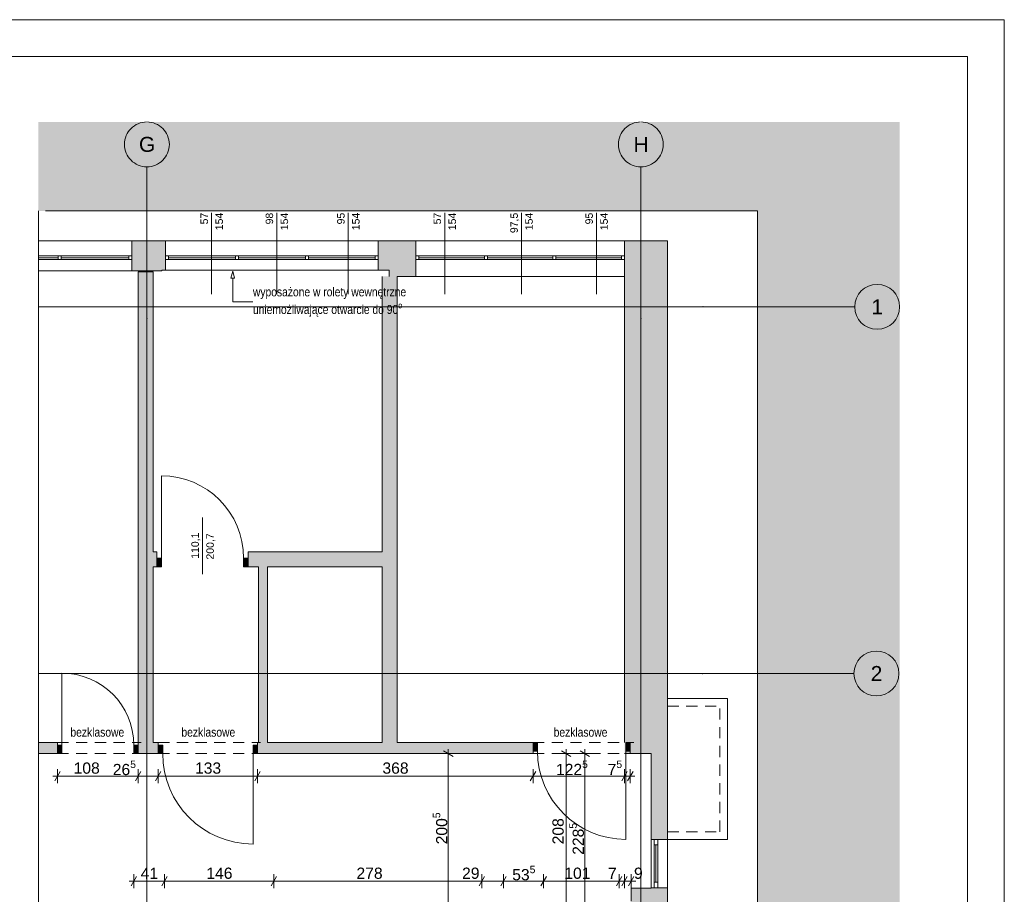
# Paper-space layout 'A-12 INWENTARYZACJA - PIĘTRO 9' of a CAD drawing. Header units: millimetres. Extents: x 0 to 420, y 0 to 297.
# Tile 10 of 10: x 288 to 420, y 180 to 297. Entities that reach past the tile are written whole.
import ezdxf
from ezdxf.xclip import XClip

# ---------------------------------------------------------------- set-up
doc = ezdxf.new("R2010")
doc.units = ezdxf.units.MM
doc.header["$MEASUREMENT"] = 0
doc.header["$XCLIPFRAME"] = 0
for name, pattern in [('DASHDOTX2', [1000, 500, -250, 0, -250]), ('Przer. długie kreski', [2.5, 1.5, -1]), ('PRZERYWANA_DU_A', [550, 350, -200])]:
    doc.linetypes.add(name, pattern=pattern)
for name, color, linetype, lineweight in [('0_Nr_pióra__2', 8, 'Continuous', 13), ('A_Arkusz_Nr_pióra__1', 7, 'Continuous', 20), ('A_stolarka_Nr_pióra__3', 252, 'Continuous', 13), ('A_wymiary_Nr_pióra__1', 7, 'Continuous', 20), ('A_wymiary_Nr_pióra__2', 8, 'Continuous', 13), ('A_ściany_Nr_pióra__1', 7, 'Continuous', 20), ('Drzwi Archicad_Nr_pióra__1', 7, 'Continuous', 20), ('Znaczniki drzwi Archicada_Nr_pióra__3', 252, 'Continuous', 13)]:
    doc.layers.add(name, color=color, linetype=linetype, lineweight=lineweight)
for name, color, linetype, lineweight, true_color in [('A_opis_Nr_pióra__255', 7, 'Continuous', 15, 0x242424), ('A_opis_Nr_pióra__8', 7, 'Continuous', 13, 0x4c4c4c), ('A_osie_Nr_pióra__16', 7, 'Continuous', 5, 0x0f0f0f), ('A_osie_Nr_pióra__76', 7, 'Continuous', 5, 0x2d2d2d), ('A_ppoż_Nr_pióra__8', 7, 'Continuous', 13, 0x4c4c4c), ('A_ściany_Nr_pióra__10', 7, 'Continuous', 13, 0x4b4b4b), ('A_ściany_Nr_pióra__19', 7, 'Continuous', 5, 0x191919), ('Okna Archicada_Nr_pióra__19', 7, 'Continuous', 5, 0x191919)]:
    doc.layers.add(name, color=color, linetype=linetype, lineweight=lineweight, true_color=true_color)
for name, color, linetype in [('A_podrys', 7, 'Continuous'), ('A_ściany', 7, 'Continuous'), ('Drzwi Archicad', 7, 'Continuous')]:
    doc.layers.add(name, color=color, linetype=linetype)
doc.styles.add('STYL_AUTOMATYCZNY_1', font='arial.ttf')
doc.styles.add('STYL_AUTOMATYCZNY_2', font='ARIALN.TTF')
doc.styles.add('STYL_AUTOMATYCZNY_4', font='arial.ttf')

# ---------------------------------------------------------------- blocks, each defined once
blk = doc.blocks.new('Rysunek_2_2', base_point=(-1733.85, -271.45))
at = {"linetype": 'Continuous', "lineweight": 0, "true_color": 0x484848}
blk.add_hatch(color=251, dxfattribs=at).paths.add_polyline_path([(406.01, 283.34), (290.95, 283.34), (290.95, 271.44), (387.01, 271.44), (387.01, 112.63), (290.95, 112.63), (290.95, 107.63), (406.01, 107.63)])
at = {"layer": 'A_ściany', "linetype": 'Continuous', "lineweight": 0, "true_color": 0x000000}
for points in [[(303.44, 267.44), (303.44, 263.44), (307.44, 263.44), (307.44, 267.44)], [(307.44, 267.44), (307.44, 263.54), (307.94, 263.54), (307.94, 267.44)], [(336.36, 267.44), (336.36, 263.54), (337.83, 263.54), (337.83, 267.44)], [(337.83, 267.44), (337.83, 262.69), (341.36, 262.69), (341.36, 267.44)], [(375.01, 267.44), (369.26, 267.44), (369.26, 262.69)], [(369.26, 262.69), (369.26, 198.92), (375.01, 198.92), (375.01, 267.44)], [(306.28, 200.42), (306.28, 263.3), (304.29, 263.3), (304.29, 200.42)], [(338.89, 200.42), (338.89, 262.69), (336.89, 262.69), (336.89, 200.42)], [(306.28, 223.9), (306.77, 223.9), (306.77, 225.89), (306.28, 225.89)], [(318.97, 223.9), (336.89, 223.9), (336.89, 225.89), (318.97, 225.89)], [(321.56, 200.42), (321.56, 223.9), (320.36, 223.9), (320.36, 200.42)], [(293.48, 200.42), (290.95, 200.42), (290.95, 198.92), (293.48, 198.92)], [(304.29, 198.92), (306.95, 198.92), (306.95, 200.42), (304.29, 200.42)], [(320.23, 200.42), (320.23, 198.92), (357.03, 198.92), (357.03, 200.42)], [(372.81, 187.47), (375.01, 187.47), (375.01, 198.92), (372.81, 198.92)], [(370.16, 180.95), (370.16, 179.22), (375.01, 172.32), (375.01, 180.95)], [(372.81, 180.95), (375.01, 180.95), (375.01, 181.01), (372.81, 181.01)]]:
    blk.add_hatch(color=18, dxfattribs=at).paths.add_polyline_path(points)
at = {"layer": 'Drzwi Archicad', "linetype": 'Continuous', "lineweight": 0, "true_color": 0xfdfdfd}
for points in [[(306.77, 225.05), (306.77, 223.9), (307.37, 223.9), (307.37, 225.05)], [(318.97, 223.9), (318.97, 225.05), (318.37, 225.05), (318.37, 223.9)], [(293.48, 200.07), (293.48, 198.92), (294.08, 198.92), (294.08, 200.07)], [(304.29, 198.92), (304.29, 200.07), (303.69, 200.07), (303.69, 198.92)], [(306.95, 200.07), (306.95, 198.92), (307.55, 198.92), (307.55, 200.07)], [(320.23, 198.92), (320.23, 200.07), (319.63, 200.07), (319.63, 198.92)], [(357.03, 200.42), (357.03, 199.27), (357.63, 199.27), (357.63, 200.42)], [(370.03, 199.27), (370.03, 200.42), (369.43, 200.42), (369.43, 199.27)]]:
    blk.add_hatch(color=7, dxfattribs=at).paths.add_polyline_path(points)
at = {"layer": '0_Nr_pióra__2', "color": 8, "linetype": 'PRZERYWANA_DU_A', "lineweight": 13, "flags": 128}
for points in [[(290.95, 271.44), (290.95, 112.63)], [(290.95, 112.63), (387.01, 112.63), (387.01, 271.44), (290.95, 271.44)]]:
    blk.add_lwpolyline(points, dxfattribs=at)
at = {"layer": 'A_opis_Nr_pióra__255', "color": 250, "linetype": 'Continuous', "lineweight": 15, "true_color": 0x242424}
for p, q in [((316.91, 263.39), (316.66, 262.45)), ((316.91, 263.39), (317.16, 262.45)), ((317.16, 262.45), (316.66, 262.45)), ((316.91, 262.45), (316.91, 259.29)), ((316.91, 259.29), (319.61, 259.29))]:
    blk.add_line(p, q, dxfattribs=at)
at = {"layer": 'A_osie_Nr_pióra__16', "color": 250, "linetype": 'DASHDOTX2', "lineweight": 5, "true_color": 0x0f0f0f}
for p, q in [((305.44, 257.09), (305.44, 277.34)), ((371.44, 257.09), (371.44, 277.34)), ((379.76, 258.63), (290.95, 258.63)), ((379.76, 258.63), (400.01, 258.63)), ((305.44, 257.09), (305.44, 107.63)), ((371.44, 257.09), (371.44, 107.63)), ((379.66, 209.63), (290.95, 209.63)), ((379.66, 209.63), (399.91, 209.63))]:
    blk.add_line(p, q, dxfattribs=at)
for p in [(379.76, 258.63), (379.76, 258.63), (305.44, 257.09), (305.44, 257.09), (371.44, 257.09), (371.44, 257.09), (379.66, 209.63), (379.66, 209.63)]:
    blk.add_point(p, dxfattribs=at)
at = {"layer": 'A_osie_Nr_pióra__76', "color": 250, "linetype": 'Continuous', "lineweight": 5, "true_color": 0x2d2d2d}
for centre in [(305.44, 280.34), (371.44, 280.34), (403.01, 258.63), (402.91, 209.63)]:
    blk.add_circle(centre, 3, dxfattribs=at)
at = {"layer": 'A_stolarka_Nr_pióra__3', "color": 252, "linetype": 'Continuous', "lineweight": 13}
for p, q in [((314.09, 271.2), (314.09, 260.33)), ((322.8, 271.2), (322.8, 260.33)), ((332.35, 271.2), (332.35, 260.33)), ((345.23, 271.2), (345.23, 260.33)), ((355.49, 271.2), (355.49, 260.33)), ((365.53, 271.2), (365.53, 260.33))]:
    blk.add_line(p, q, dxfattribs=at)
at = {"layer": 'A_wymiary_Nr_pióra__1', "color": 7, "linetype": 'Continuous', "lineweight": 20}
for p, q in [((346.34, 198.56), (345.09, 199.28)), ((362.08, 198.56), (360.83, 199.28)), ((364.58, 198.56), (363.33, 199.28)), ((293.84, 196.54), (293.12, 195.29)), ((304.65, 196.54), (303.93, 195.29)), ((307.31, 196.54), (306.59, 195.29)), ((320.59, 196.54), (319.87, 195.29)), ((357.39, 196.54), (356.67, 195.29)), ((369.62, 196.54), (368.9, 195.29)), ((369.67, 195.29), (370.39, 196.54)), ((304.06, 182.49), (303.34, 181.24)), ((308.16, 182.49), (307.44, 181.24)), ((322.76, 182.49), (322.04, 181.24)), ((350.56, 182.49), (349.84, 181.24)), ((353.46, 182.49), (352.74, 181.24)), ((358.81, 182.49), (358.09, 181.24)), ((368.9, 182.49), (368.18, 181.24)), ((369.62, 182.49), (368.9, 181.24)), ((369.8, 181.24), (370.52, 182.49))]:
    blk.add_line(p, q, dxfattribs=at)
at = {"layer": 'A_wymiary_Nr_pióra__2', "color": 8, "linetype": 'Continuous', "lineweight": 13}
for p, q in [((346.65, 198.92), (344.77, 198.92)), ((345.71, 198.92), (345.71, 199.53)), ((345.71, 178.87), (345.71, 198.92)), ((362.39, 198.92), (360.51, 198.92)), ((361.45, 198.92), (361.45, 199.53)), ((361.45, 178.12), (361.45, 198.92)), ((364.89, 198.92), (363.01, 198.92)), ((363.95, 198.92), (363.95, 199.53)), ((363.95, 176.07), (363.95, 198.92)), ((293.48, 194.98), (293.48, 196.85)), ((304.29, 194.98), (304.29, 196.85)), ((306.95, 194.98), (306.95, 196.85)), ((320.23, 194.98), (320.23, 196.85)), ((357.03, 194.98), (357.03, 196.85)), ((369.26, 194.98), (369.26, 196.85)), ((370.03, 194.98), (370.03, 196.85)), ((292.87, 195.92), (293.48, 195.92)), ((293.48, 195.92), (304.29, 195.92)), ((304.29, 195.92), (306.95, 195.92)), ((306.95, 195.92), (320.23, 195.92)), ((320.23, 195.92), (357.03, 195.92)), ((357.03, 195.92), (369.26, 195.92)), ((369.26, 195.92), (370.03, 195.92)), ((370.03, 195.92), (370.64, 195.92)), ((303.09, 181.87), (303.7, 181.87)), ((303.7, 180.93), (303.7, 182.8)), ((303.7, 181.87), (307.8, 181.87)), ((307.8, 180.93), (307.8, 182.8)), ((307.8, 181.87), (322.4, 181.87)), ((322.4, 180.93), (322.4, 182.8)), ((322.4, 181.87), (350.2, 181.87)), ((350.2, 180.93), (350.2, 182.8)), ((350.2, 181.87), (353.1, 181.87)), ((353.1, 180.93), (353.1, 182.8)), ((353.1, 181.87), (358.45, 181.87)), ((358.45, 180.93), (358.45, 182.8)), ((358.45, 181.87), (368.54, 181.87)), ((368.54, 180.93), (368.54, 182.8)), ((368.54, 181.87), (369.26, 181.87)), ((369.26, 180.93), (369.26, 182.8)), ((369.26, 181.87), (370.16, 181.87)), ((370.16, 180.93), (370.16, 182.8)), ((370.16, 181.87), (370.77, 181.87))]:
    blk.add_line(p, q, dxfattribs=at)
at = {"layer": 'A_ściany_Nr_pióra__1', "color": 7, "linetype": 'Continuous', "lineweight": 20}
for p, q in [((303.44, 263.44), (303.44, 267.44)), ((307.94, 263.54), (307.94, 267.44)), ((336.36, 263.54), (336.36, 267.44)), ((341.36, 262.69), (341.36, 267.44)), ((369.26, 262.69), (369.26, 267.44)), ((306.77, 225.89), (306.4, 225.89)), ((306.77, 225.05), (306.77, 225.89)), ((306.77, 223.9), (306.77, 225.05)), ((318.97, 225.89), (319.34, 225.89)), ((318.97, 225.05), (318.97, 225.89)), ((318.97, 223.9), (318.97, 225.05)), ((306.77, 223.9), (306.3, 223.9)), ((318.97, 223.9), (319.44, 223.9)), ((293.48, 200.42), (293.11, 200.42)), ((293.48, 200.07), (293.48, 200.42)), ((293.48, 198.92), (293.48, 200.07)), ((304.29, 200.42), (304.66, 200.42)), ((304.29, 200.07), (304.29, 200.42)), ((304.29, 198.92), (304.29, 200.07)), ((306.95, 200.42), (306.58, 200.42)), ((306.95, 200.07), (306.95, 200.42)), ((306.95, 198.92), (306.95, 200.07)), ((320.23, 200.42), (320.6, 200.42)), ((320.23, 200.07), (320.23, 200.42)), ((320.23, 198.92), (320.23, 200.07)), ((357.03, 200.42), (356.56, 200.42)), ((357.03, 200.42), (357.03, 199.27)), ((370.03, 200.42), (370.5, 200.42)), ((370.03, 200.42), (370.03, 199.27)), ((293.48, 198.92), (293.01, 198.92)), ((304.29, 198.92), (304.76, 198.92)), ((306.95, 198.92), (306.48, 198.92)), ((320.23, 198.92), (320.7, 198.92)), ((357.03, 198.92), (356.66, 198.92)), ((357.03, 199.27), (357.03, 198.92)), ((370.03, 199.27), (370.03, 198.92)), ((370.03, 198.92), (370.4, 198.92)), ((375.01, 187.47), (372.81, 187.47)), ((375.01, 181.01), (372.81, 181.01))]:
    blk.add_line(p, q, dxfattribs=at)
at = {"layer": 'A_ściany_Nr_pióra__1', "color": 7, "linetype": 'Continuous', "lineweight": 20, "flags": 128}
for points in [[(307.44, 267.44), (303.44, 267.44)], [(307.94, 267.44), (307.44, 267.44)], [(337.83, 267.44), (336.36, 267.44)], [(341.36, 267.44), (337.83, 267.44)], [(375.01, 267.44), (369.26, 267.44)], [(375.01, 198.92), (375.01, 267.44)], [(303.44, 263.44), (307.44, 263.44)], [(306.28, 263.3), (304.29, 263.3)], [(304.29, 263.3), (304.29, 200.42)], [(306.28, 225.89), (306.28, 263.3)], [(307.44, 263.44), (307.44, 263.54)], [(307.44, 263.54), (307.94, 263.54)], [(336.36, 263.54), (337.83, 263.54)], [(337.83, 263.54), (337.83, 262.69)], [(336.89, 262.69), (336.89, 225.89)], [(338.89, 262.69), (341.36, 262.69)], [(338.89, 200.42), (338.89, 262.69)], [(369.26, 262.69), (369.26, 200.42)], [(306.77, 225.89), (306.28, 225.89)], [(336.89, 225.89), (318.97, 225.89)], [(306.28, 200.42), (306.28, 223.9)], [(306.28, 223.9), (306.77, 223.9)], [(318.97, 223.9), (320.36, 223.9)], [(320.36, 223.9), (320.36, 200.42)], [(321.56, 200.42), (321.56, 223.9)], [(321.56, 223.9), (336.89, 223.9)], [(336.89, 223.9), (336.89, 200.42)], [(293.48, 200.42), (290.95, 200.42)], [(306.95, 200.42), (306.28, 200.42)], [(320.36, 200.42), (320.23, 200.42)], [(336.89, 200.42), (321.56, 200.42)], [(357.03, 200.42), (338.89, 200.42)], [(290.95, 198.92), (293.48, 198.92)], [(304.29, 198.92), (306.95, 198.92)], [(320.23, 198.92), (357.03, 198.92)], [(369.26, 198.92), (372.81, 198.92)], [(372.81, 198.92), (372.81, 187.47)], [(375.01, 187.47), (375.01, 198.92)], [(370.16, 180.95), (370.16, 179.22)], [(372.81, 180.95), (370.16, 180.95)], [(372.81, 181.01), (372.81, 180.95)], [(375.01, 180.95), (375.01, 181.01)], [(375.01, 172.32), (375.01, 180.95)]]:
    blk.add_lwpolyline(points, dxfattribs=at)
at = {"layer": 'A_ściany_Nr_pióra__10', "color": 251, "linetype": 'Continuous', "lineweight": 13, "true_color": 0x4b4b4b}
for p, q in [((375.01, 206.27), (383.01, 206.27)), ((383.01, 187.47), (383.01, 206.27)), ((375.01, 187.47), (383.01, 187.47))]:
    blk.add_line(p, q, dxfattribs=at)
at = {"layer": 'A_ściany_Nr_pióra__10', "color": 251, "linetype": 'Przer. długie kreski', "lineweight": 13, "true_color": 0x4b4b4b}
for p, q in [((375.01, 205.27), (382.01, 205.27)), ((382.01, 188.47), (382.01, 205.27)), ((293.48, 200.42), (304.29, 200.42)), ((306.95, 200.42), (320.23, 200.42)), ((357.03, 200.42), (370.03, 200.42)), ((293.48, 198.92), (304.29, 198.92)), ((306.95, 198.92), (320.23, 198.92)), ((357.03, 198.92), (370.03, 198.92)), ((375.01, 188.47), (382.01, 188.47))]:
    blk.add_line(p, q, dxfattribs=at)
at = {"layer": 'A_ściany_Nr_pióra__19', "color": 250, "linetype": 'Continuous', "lineweight": 5, "true_color": 0x191919}
for p, q in [((303.44, 267.44), (290.95, 267.44)), ((336.36, 267.44), (307.94, 267.44)), ((369.26, 267.44), (341.36, 267.44)), ((290.95, 263.44), (303.44, 263.44)), ((307.94, 263.54), (336.36, 263.54)), ((341.36, 262.69), (369.26, 262.69)), ((372.81, 187.47), (372.81, 181.01)), ((375.01, 181.01), (375.01, 187.47))]:
    blk.add_line(p, q, dxfattribs=at)
at = {"layer": 'Drzwi Archicad_Nr_pióra__1', "color": 7, "linetype": 'Continuous', "lineweight": 20}
for p, q in [((307.37, 225.05), (307.37, 236.05)), ((306.77, 225.89), (306.4, 225.89)), ((306.77, 225.89), (306.4, 225.89)), ((306.77, 225.05), (306.77, 225.89)), ((306.77, 225.05), (306.77, 225.89)), ((306.77, 225.05), (307.37, 225.05)), ((306.77, 223.9), (306.77, 225.05)), ((306.77, 223.9), (306.77, 225.05)), ((306.77, 223.9), (306.77, 225.05)), ((307.37, 225.05), (307.37, 223.9)), ((318.37, 223.9), (318.37, 225.05)), ((318.37, 225.05), (318.97, 225.05)), ((318.97, 225.05), (318.97, 225.89)), ((318.97, 225.05), (318.97, 225.89)), ((318.97, 225.89), (319.34, 225.89)), ((318.97, 225.89), (319.34, 225.89)), ((318.97, 225.05), (318.97, 223.9)), ((318.97, 223.9), (318.97, 225.05)), ((318.97, 223.9), (318.97, 225.05)), ((306.77, 223.9), (306.3, 223.9)), ((306.77, 223.9), (306.3, 223.9)), ((307.37, 223.9), (306.77, 223.9)), ((318.97, 223.9), (318.37, 223.9)), ((318.97, 223.9), (319.44, 223.9)), ((318.97, 223.9), (319.44, 223.9)), ((294.08, 200.07), (294.08, 209.67)), ((293.48, 200.42), (293.11, 200.42)), ((293.48, 200.42), (293.11, 200.42)), ((293.48, 200.07), (293.48, 200.42)), ((293.48, 200.07), (293.48, 200.42)), ((293.48, 200.07), (294.08, 200.07)), ((293.48, 198.92), (293.48, 200.07)), ((293.48, 198.92), (293.48, 200.07)), ((293.48, 198.92), (293.48, 200.07)), ((294.08, 200.07), (294.08, 198.92)), ((303.69, 198.92), (303.69, 200.07)), ((303.69, 200.07), (304.29, 200.07)), ((304.29, 200.07), (304.29, 200.42)), ((304.29, 200.07), (304.29, 200.42)), ((304.29, 200.42), (304.66, 200.42)), ((304.29, 200.42), (304.66, 200.42)), ((304.29, 200.07), (304.29, 198.92)), ((304.29, 198.92), (304.29, 200.07)), ((304.29, 198.92), (304.29, 200.07)), ((306.95, 200.42), (306.58, 200.42)), ((306.95, 200.42), (306.58, 200.42)), ((306.95, 200.07), (306.95, 200.42)), ((306.95, 200.07), (306.95, 200.42)), ((306.95, 200.07), (307.55, 200.07)), ((306.95, 198.92), (306.95, 200.07)), ((306.95, 198.92), (306.95, 200.07)), ((306.95, 198.92), (306.95, 200.07)), ((307.55, 200.07), (307.55, 198.92)), ((319.63, 198.92), (319.63, 200.07)), ((319.63, 200.07), (320.23, 200.07)), ((320.23, 200.07), (320.23, 200.42)), ((320.23, 200.07), (320.23, 200.42)), ((320.23, 200.42), (320.6, 200.42)), ((320.23, 200.42), (320.6, 200.42)), ((320.23, 200.07), (320.23, 198.92)), ((320.23, 198.92), (320.23, 200.07)), ((320.23, 198.92), (320.23, 200.07)), ((357.03, 200.42), (356.56, 200.42)), ((357.03, 200.42), (356.56, 200.42)), ((357.03, 200.42), (357.63, 200.42)), ((357.03, 199.27), (357.03, 200.42)), ((357.03, 200.42), (357.03, 199.27)), ((357.03, 200.42), (357.03, 199.27)), ((357.63, 200.42), (357.63, 199.27)), ((369.43, 199.27), (369.43, 200.42)), ((369.43, 200.42), (370.03, 200.42)), ((370.03, 200.42), (370.03, 199.27)), ((370.03, 200.42), (370.03, 199.27)), ((370.03, 200.42), (370.03, 199.27)), ((370.03, 200.42), (370.5, 200.42)), ((370.03, 200.42), (370.5, 200.42)), ((293.48, 198.92), (293.01, 198.92)), ((293.48, 198.92), (293.01, 198.92)), ((294.08, 198.92), (293.48, 198.92)), ((304.29, 198.92), (303.69, 198.92)), ((304.29, 198.92), (304.76, 198.92)), ((304.29, 198.92), (304.76, 198.92)), ((306.95, 198.92), (306.48, 198.92)), ((306.95, 198.92), (306.48, 198.92)), ((307.55, 198.92), (306.95, 198.92)), ((320.23, 198.92), (319.63, 198.92)), ((319.63, 198.92), (319.63, 186.84)), ((320.23, 198.92), (320.7, 198.92)), ((320.23, 198.92), (320.7, 198.92)), ((357.03, 198.92), (356.66, 198.92)), ((357.03, 198.92), (356.66, 198.92)), ((357.63, 199.27), (357.03, 199.27)), ((357.03, 199.27), (357.03, 198.92)), ((357.03, 199.27), (357.03, 198.92)), ((370.03, 199.27), (369.43, 199.27)), ((369.43, 199.27), (369.43, 187.47)), ((370.03, 199.27), (370.03, 198.92)), ((370.03, 199.27), (370.03, 198.92)), ((370.03, 198.92), (370.4, 198.92)), ((370.03, 198.92), (370.4, 198.92))]:
    blk.add_line(p, q, dxfattribs=at)
for centre, radius, start, end in [((307.37, 225.05), 11, 0, 90), ((294.08, 200.07), 9.61, 0, 90), ((319.63, 198.92), 12.08, 180, 270), ((369.43, 199.27), 11.8, 180, 270)]:
    blk.add_arc(centre, radius, start, end, dxfattribs=at)
at = {"layer": 'Okna Archicada_Nr_pióra__19', "color": 250, "linetype": 'Continuous', "lineweight": 5, "true_color": 0x191919}
for p, q in [((290.95, 265.44), (303.44, 265.44)), ((293.6, 265.19), (290.95, 265.19)), ((303.44, 264.94), (290.95, 264.94)), ((293.6, 265.44), (293.6, 264.94)), ((294, 265.44), (294, 264.94)), ((303.04, 265.19), (294, 265.19)), ((303.04, 265.44), (303.04, 264.94)), ((303.44, 265.44), (303.44, 264.94)), ((307.94, 264.94), (307.94, 265.44)), ((307.94, 265.44), (336.36, 265.44)), ((336.36, 264.94), (307.94, 264.94)), ((308.34, 265.44), (308.34, 264.94)), ((317.28, 265.19), (308.34, 265.19)), ((317.28, 265.44), (317.28, 264.94)), ((317.68, 265.44), (317.68, 264.94)), ((326.62, 265.19), (317.68, 265.19)), ((326.62, 265.44), (326.62, 264.94)), ((327.02, 265.44), (327.02, 264.94)), ((335.96, 265.19), (327.02, 265.19)), ((335.96, 265.44), (335.96, 264.94)), ((336.36, 265.44), (336.36, 264.94)), ((341.36, 264.94), (341.36, 265.44)), ((341.36, 265.44), (369.26, 265.44)), ((369.26, 264.94), (341.36, 264.94)), ((341.76, 265.44), (341.76, 264.94)), ((350.53, 265.19), (341.76, 265.19)), ((350.53, 265.44), (350.53, 264.94)), ((350.93, 265.44), (350.93, 264.94)), ((359.69, 265.19), (350.93, 265.19)), ((359.69, 265.44), (359.69, 264.94)), ((360.09, 265.44), (360.09, 264.94)), ((368.86, 265.19), (360.09, 265.19)), ((368.86, 265.44), (368.86, 264.94)), ((369.26, 265.44), (369.26, 264.94)), ((373.21, 181.01), (373.21, 187.47)), ((373.21, 187.47), (373.71, 187.47)), ((373.71, 187.47), (373.71, 181.01)), ((373.21, 186.72), (373.71, 186.72)), ((373.46, 181.76), (373.46, 186.72)), ((373.21, 181.76), (373.71, 181.76)), ((373.71, 181.01), (373.21, 181.01))]:
    blk.add_line(p, q, dxfattribs=at)
at = {"layer": 'Znaczniki drzwi Archicada_Nr_pióra__3', "color": 252, "linetype": 'Continuous', "lineweight": 13}
blk.add_line((312.87, 230.46), (312.87, 222.89), dxfattribs=at)
at = {"layer": 'A_opis_Nr_pióra__8', "color": 251, "linetype": 'Continuous', "lineweight": 13, "true_color": 0x4c4c4c, "insert": (319.61, 259.27), "char_height": 1.2, "width": 18.9636, "attachment_point": 4, "line_spacing_factor": 1.000096, "style": 'STYL_AUTOMATYCZNY_2'}
blk.add_mtext('\\A1;{\\pql;\\fArial Narrow|b0|i0|c238|p0;\\W1.000000;wyposażone w rolety wewnętrzne uniemożliwające otwarcie do 90\\fArial Narrow|b0|i0|c238|p0;\\W1.000000;\\A1{\\H.66x;\\So^  ;}}', dxfattribs=at)
at = {"layer": 'A_osie_Nr_pióra__76', "color": 250, "linetype": 'Continuous', "lineweight": 5, "true_color": 0x2d2d2d, "char_height": 2, "attachment_point": 1, "style": 'STYL_AUTOMATYCZNY_1'}
for s, insert in [('\\A1;{\\pql;\\pt0;\\fArial|b0|i0|c238|p0;\\W1.000000;G}', (304.38, 281.34)), ('\\A1;{\\pql;\\pt0;\\fArial|b0|i0|c238|p0;\\W1.000000;H}', (370.45, 281.34)), ('\\A1;{\\pql;\\pt0;\\fArial|b0|i0|c238|p0;\\W1.000000;1}', (402.25, 259.63)), ('\\A1;{\\pql;\\pt0;\\fArial|b0|i0|c238|p0;\\W1.000000;2}', (402.15, 210.63))]:
    blk.add_mtext(s, dxfattribs=dict(at, insert=insert))
at = {"layer": 'A_ppoż_Nr_pióra__8', "color": 251, "linetype": 'Continuous', "lineweight": 13, "true_color": 0x4c4c4c, "char_height": 1.2, "attachment_point": 5, "style": 'STYL_AUTOMATYCZNY_2'}
for insert in [(298.82, 201.78), (313.65, 201.78), (363.38, 201.78)]:
    blk.add_mtext('\\A1;{\\pqc;\\fArial Narrow|b0|i0|c238|p0;\\W1.000000;bezklasowe}', dxfattribs=dict(at, insert=insert))
at = {"layer": 'A_stolarka_Nr_pióra__3', "color": 252, "linetype": 'Continuous', "lineweight": 13, "char_height": 1, "attachment_point": 9, "rotation": 90, "style": 'STYL_AUTOMATYCZNY_1'}
for s, insert in [('\\A1;{\\pqr;\\fArial|b0|i0|c238|p0;\\W1.000000;57}', (313.61, 271.2)), ('\\A1;{\\pqr;\\fArial|b0|i0|c238|p0;\\W1.000000;154}', (315.61, 271.2)), ('\\A1;{\\pqr;\\fArial|b0|i0|c238|p0;\\W1.000000;98}', (322.32, 271.2)), ('\\A1;{\\pqr;\\fArial|b0|i0|c238|p0;\\W1.000000;154}', (324.32, 271.2)), ('\\A1;{\\pqr;\\fArial|b0|i0|c238|p0;\\W1.000000;95}', (331.87, 271.2)), ('\\A1;{\\pqr;\\fArial|b0|i0|c238|p0;\\W1.000000;154}', (333.87, 271.2)), ('\\A1;{\\pqr;\\fArial|b0|i0|c238|p0;\\W1.000000;57}', (344.75, 271.2)), ('\\A1;{\\pqr;\\fArial|b0|i0|c238|p0;\\W1.000000;154}', (346.75, 271.2)), ('\\A1;{\\pqr;\\fArial|b0|i0|c238|p0;\\W1.000000;97,5}', (355.19, 271.2)), ('\\A1;{\\pqr;\\fArial|b0|i0|c238|p0;\\W1.000000;154}', (357.01, 271.2)), ('\\A1;{\\pqr;\\fArial|b0|i0|c238|p0;\\W1.000000;95}', (365.04, 271.2)), ('\\A1;{\\pqr;\\fArial|b0|i0|c238|p0;\\W1.000000;154}', (367.04, 271.2))]:
    blk.add_mtext(s, dxfattribs=dict(at, insert=insert))
at = {"layer": 'A_wymiary_Nr_pióra__1', "color": 7, "linetype": 'Continuous', "lineweight": 20, "char_height": 1.5, "attachment_point": 7, "style": 'STYL_AUTOMATYCZNY_1'}
for s, insert in [('\\A1;{\\pql;\\fArial|b0|i0|c238|p0;\\W1.000000;26\\fArial|b0|i0|c238|p0;\\W1.000000;\\A1{\\H.66x;\\S5^  ;}}', (300.88, 195.61)), ('\\A1;{\\pql;\\fArial|b0|i0|c238|p0;\\W1.000000;122\\fArial|b0|i0|c238|p0;\\W1.000000;\\A1{\\H.66x;\\S5^  ;}}', (360.1, 195.62)), ('\\A1;{\\pql;\\fArial|b0|i0|c238|p0;\\W1.000000;7\\fArial|b0|i0|c238|p0;\\W1.000000;\\A1{\\H.66x;\\S5^  ;}}', (367, 195.62)), ('\\A1;{\\pql;\\fArial|b0|i0|c238|p0;\\W1.000000;53\\fArial|b0|i0|c238|p0;\\W1.000000;\\A1{\\H.66x;\\S5^  ;}}', (354.25, 181.56))]:
    blk.add_mtext(s, dxfattribs=dict(at, insert=insert))
at = {"layer": 'A_wymiary_Nr_pióra__1', "color": 7, "linetype": 'Continuous', "lineweight": 20, "char_height": 1.5, "attachment_point": 7, "style": 'STYL_AUTOMATYCZNY_4'}
for s, insert, width in [('\\A1;{\\pql;\\fArial|b0|i0|c238|p0;\\W1.000000;108}', (295.65, 196.22), 3.4323), ('\\A1;{\\pql;\\fArial|b0|i0|c238|p0;\\W1.000000;133}', (311.87, 196.22), 3.4323), ('\\A1;{\\pql;\\fArial|b0|i0|c238|p0;\\W1.000000;368}', (336.91, 196.22), 3.4323), ('\\A1;{\\pql;\\fArial|b0|i0|c238|p0;\\W1.000000;41}', (304.61, 182.17), 2.2882), ('\\A1;{\\pql;\\fArial|b0|i0|c238|p0;\\W1.000000;146}', (313.38, 182.17), 3.4323), ('\\A1;{\\pql;\\fArial|b0|i0|c238|p0;\\W1.000000;278}', (333.44, 182.17), 3.4323), ('\\A1;{\\pql;\\fArial|b0|i0|c238|p0;\\W1.000000;29}', (347.55, 182.17), 2.2882), ('\\A1;{\\pql;\\fArial|b0|i0|c238|p0;\\W1.000000;101}', (361.21, 182.17), 3.4323), ('\\A1;{\\pql;\\fArial|b0|i0|c238|p0;\\W1.000000;7}', (367.04, 182.17), 1.1441), ('\\A1;{\\pql;\\fArial|b0|i0|c238|p0;\\W1.000000;9}', (370.52, 182.17), 1.1441)]:
    blk.add_mtext(s, dxfattribs=dict(at, insert=insert, width=width))
at = {"layer": 'A_wymiary_Nr_pióra__1', "color": 7, "linetype": 'Continuous', "lineweight": 20, "char_height": 1.5, "attachment_point": 7, "rotation": 90, "style": 'STYL_AUTOMATYCZNY_1'}
for s, insert in [('\\A1;{\\pql;\\fArial|b0|i0|c238|p0;\\W1.000000;200\\fArial|b0|i0|c238|p0;\\W1.000000;\\A1{\\H.66x;\\S5^  ;}}', (346.02, 186.8)), ('\\A1;{\\pql;\\fArial|b0|i0|c238|p0;\\W1.000000;228\\fArial|b0|i0|c238|p0;\\W1.000000;\\A1{\\H.66x;\\S5^  ;}}', (364.26, 185.4))]:
    blk.add_mtext(s, dxfattribs=dict(at, insert=insert))
at = {"layer": 'A_wymiary_Nr_pióra__1', "color": 7, "linetype": 'Continuous', "lineweight": 20, "insert": (361.15, 186.8), "char_height": 1.5, "width": 3.4323, "attachment_point": 7, "rotation": 90, "style": 'STYL_AUTOMATYCZNY_4'}
blk.add_mtext('\\A1;{\\pql;\\fArial|b0|i0|c238|p0;\\W1.000000;208}', dxfattribs=at)
at = {"layer": 'Znaczniki drzwi Archicada_Nr_pióra__3', "color": 252, "linetype": 'Continuous', "lineweight": 13, "char_height": 1, "attachment_point": 7, "rotation": 90, "style": 'STYL_AUTOMATYCZNY_1'}
for s, insert in [('\\A1;{\\pql;\\pt1;\\fArial|b0|i0|c238|p0;\\W1.000000;110,1}', (312.57, 224.96)), ('\\A1;{\\pql;\\pt1;\\fArial|b0|i0|c238|p0;\\W1.000000;200,7}', (314.57, 224.86))]:
    blk.add_mtext(s, dxfattribs=dict(at, insert=insert))

psp = doc.layouts.new('A-12 INWENTARYZACJA - PIĘTRO 9')

# ---------------------------------------------------------------- linework, layer by layer
at = {"layer": 'A_Arkusz_Nr_pióra__1', "color": 7, "linetype": 'Continuous', "lineweight": 20}
for q in [(29.9, 292.1), (415.1, 4.9)]:
    psp.add_line((415.1, 292.1), q, dxfattribs=at)
at = {"layer": 'A_Arkusz_Nr_pióra__1', "color": 7, "linetype": 'Continuous', "lineweight": 20, "flags": 128}
psp.add_lwpolyline([(0, 297), (420, 297), (420, 0), (0, 0)], close=True, dxfattribs=at)

# ---------------------------------------------------------------- block references
at = {"layer": 'A_podrys', "color": 37, "linetype": 'Continuous', "lineweight": 5, "true_color": 0x656532}
ref = psp.add_blockref('Rysunek_2_2', (-1733.85, -271.45), dxfattribs=at)
XClip(ref).set_block_clipping_path([(290.9452785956, 107.6272357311), (406.0104887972, 283.3362925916)])

doc.saveas('drawing.dxf')
